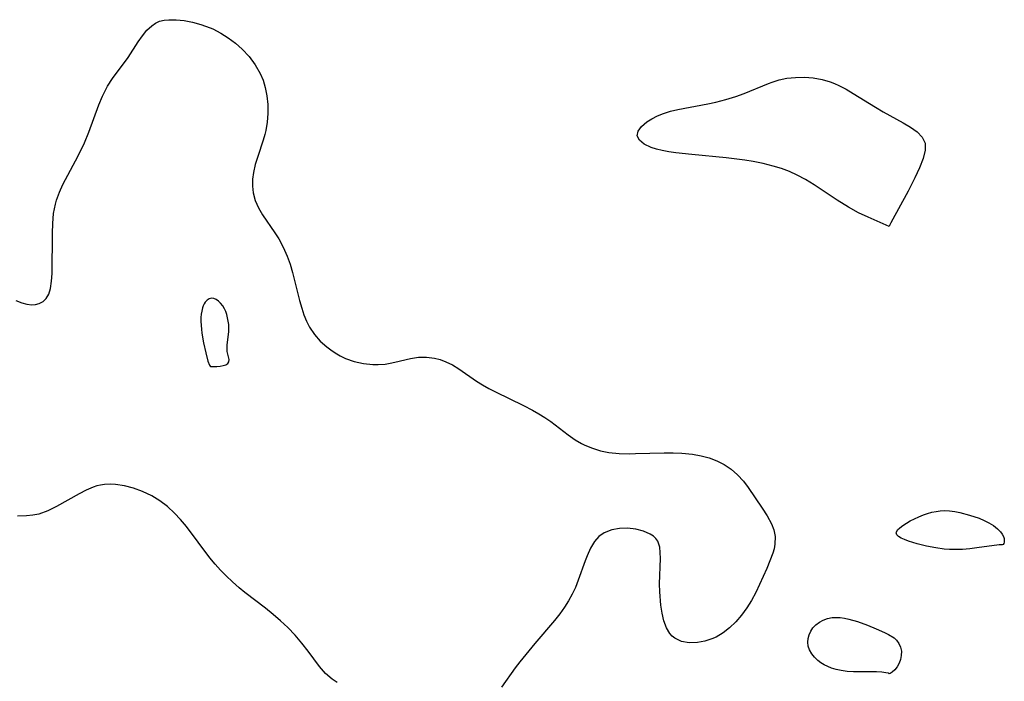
# Model space of a CAD drawing. Header units: inches. Extents: x 1073367 to 1082519, y 1569854 to 1574957.
# Tile 204 of 256: x 1076595 to 1076769, y 1573318 to 1573435. Entities that reach past the tile are written whole.
import ezdxf

# ---------------------------------------------------------------- set-up
doc = ezdxf.new("R2010")
doc.units = ezdxf.units.IN
doc.header["$MEASUREMENT"] = 0
doc.layers.add('CGG_CurvaNivelLidar_v1', color=7, linetype='Continuous', lineweight=30, true_color=0x008008)

msp = doc.modelspace()

# ---------------------------------------------------------------- linework, layer by layer
at = {"layer": 'CGG_CurvaNivelLidar_v1'}
for points in [[(1076594.0054, 1573384.9634, 68.5), (1076595.1077, 1573384.5146, 68.5), (1076595.9886, 1573384.2814, 68.5), (1076596.8416, 1573384.1864, 68.5), (1076597.4814, 1573384.2216, 68.5), (1076598.1818, 1573384.3987, 68.5), (1076598.8372, 1573384.7539, 68.5), (1076599.3757, 1573385.2736, 68.5), (1076599.8402, 1573386.0845, 68.5), (1076600.1464, 1573387.0689, 68.5), (1076600.348, 1573388.3398, 68.5), (1076600.4421, 1573389.7368, 68.5), (1076600.4887, 1573396.8184, 68.5), (1076600.5549, 1573398.5713, 68.5), (1076600.7193, 1573400.3001, 68.5), (1076601.0373, 1573401.9866, 68.5), (1076601.2286, 1573402.6708, 68.5), (1076601.7389, 1573404.0636, 68.5), (1076602.3631, 1573405.423, 68.5), (1076605.0525, 1573410.4957, 68.5), (1076606.1776, 1573412.8316, 68.5), (1076606.9519, 1573414.7177, 68.5), (1076608.6847, 1573419.5118, 68.5), (1076609.33, 1573421.0498, 68.5), (1076610.0371, 1573422.4521, 68.5), (1076610.2655, 1573422.8488, 68.5), (1076611.1326, 1573424.1744, 68.5), (1076613.9061, 1573427.9161, 68.5), (1076615.6408, 1573430.6456, 68.5), (1076616.4077, 1573431.7495, 68.5), (1076617.226, 1573432.7404, 68.5), (1076618.0624, 1573433.5231, 68.5), (1076618.7365, 1573433.975, 68.5), (1076619.4622, 1573434.3015, 68.5), (1076620.2409, 1573434.4937, 68.5), (1076621.0705, 1573434.5782, 68.5), (1076622.3964, 1573434.566, 68.5), (1076623.8039, 1573434.4164, 68.5), (1076625.2615, 1573434.1428, 68.5), (1076626.7402, 1573433.7481, 68.5), (1076628.3955, 1573433.15, 68.5), (1076628.8645, 1573432.945, 68.5), (1076630.2623, 1573432.2261, 68.5), (1076631.6046, 1573431.3821, 68.5), (1076632.8797, 1573430.4292, 68.5), (1076634.0708, 1573429.3757, 68.5), (1076635.3021, 1573428.057, 68.5), (1076636.3758, 1573426.6268, 68.5), (1076637.2596, 1573425.093, 68.5), (1076637.7789, 1573423.863, 68.5), (1076638.1555, 1573422.6134, 68.5), (1076638.4391, 1573421.1026, 68.5), (1076638.5727, 1573419.5664, 68.5), (1076638.5746, 1573418.0237, 68.5), (1076638.455, 1573416.4919, 68.5), (1076638.2164, 1573414.9883, 68.5), (1076638.0554, 1573414.2716, 68.5), (1076637.7774, 1573413.282, 68.5), (1076636.815, 1573410.4118, 68.5), (1076636.3736, 1573408.9861, 68.5), (1076636.046, 1573407.5576, 68.5), (1076635.9041, 1573406.3583, 68.5), (1076635.8952, 1573405.1651, 68.5), (1076636.027, 1573403.9912, 68.5), (1076636.3827, 1573402.6185, 68.5), (1076636.9379, 1573401.3107, 68.5), (1076637.6496, 1573400.0988, 68.5), (1076639.8563, 1573396.9145, 68.5), (1076640.5198, 1573395.8622, 68.5), (1076641.3339, 1573394.3565, 68.5), (1076642.0282, 1573392.7701, 68.5), (1076642.5236, 1573391.3487, 68.5), (1076642.9489, 1573389.8916, 68.5), (1076644.206, 1573384.9513, 68.5), (1076644.5908, 1573383.5897, 68.5), (1076644.9807, 1573382.406, 68.5), (1076645.4355, 1573381.2688, 68.5), (1076645.9792, 1573380.1935, 68.5), (1076646.843, 1573378.9129, 68.5), (1076647.8629, 1573377.7592, 68.5), (1076649.0092, 1573376.7341, 68.5), (1076649.7313, 1573376.1946, 68.5), (1076650.4809, 1573375.6971, 68.5), (1076651.3845, 1573375.1668, 68.5), (1076652.3212, 1573374.7056, 68.5), (1076653.8861, 1573374.1444, 68.5), (1076655.5121, 1573373.7832, 68.5), (1076657.1633, 1573373.6105, 68.5), (1076658.0971, 1573373.5983, 68.5), (1076659.3699, 1573373.6959, 68.5), (1076660.2197, 1573373.8353, 68.5), (1076661.0608, 1573374.0163, 68.5), (1076663.8414, 1573374.678, 68.5), (1076665.2346, 1573374.8921, 68.5), (1076666.6577, 1573374.9256, 68.5), (1076668.0708, 1573374.751, 68.5), (1076669.0814, 1573374.4863, 68.5), (1076670.0687, 1573374.1144, 68.5), (1076671.2372, 1573373.5344, 68.5), (1076672.3721, 1573372.8472, 68.5), (1076675.518, 1573370.6789, 68.5), (1076676.5921, 1573370.012, 68.5), (1076677.7057, 1573369.3801, 68.5), (1076678.8502, 1573368.7787, 68.5), (1076683.8125, 1573366.3844, 68.5), (1076685.42, 1573365.5541, 68.5), (1076686.5317, 1573364.9277, 68.5), (1076687.6066, 1573364.2583, 68.5), (1076688.6372, 1573363.5388, 68.5), (1076691.7287, 1573361.1796, 68.5), (1076692.9633, 1573360.3148, 68.5), (1076694.0562, 1573359.6604, 68.5), (1076694.6575, 1573359.3593, 68.5), (1076696.02, 1573358.8019, 68.5), (1076697.4483, 1573358.3727, 68.5), (1076698.9307, 1573358.0765, 68.5), (1076700.7609, 1573357.8966, 68.5), (1076702.6374, 1573357.8547, 68.5), (1076703.6022, 1573357.8674, 68.5), (1076708.6965, 1573358.0301, 68.5), (1076710.2768, 1573358.0168, 68.5), (1076711.8451, 1573357.9403, 68.5), (1076713.7264, 1573357.7448, 68.5), (1076715.2145, 1573357.4865, 68.5), (1076716.6518, 1573357.1179, 68.5), (1076718.0202, 1573356.6126, 68.5), (1076719.3347, 1573355.9284, 68.5), (1076720.5516, 1573355.092, 68.5), (1076721.6911, 1573354.1003, 68.5), (1076722.7188, 1573352.9963, 68.5), (1076723.568, 1573351.9011, 68.5), (1076726.0473, 1573348.2268, 68.5), (1076726.9189, 1573346.8526, 68.5), (1076727.6541, 1573345.4742, 68.5), (1076728.0677, 1573344.4026, 68.5), (1076728.3107, 1573343.1992, 68.5), (1076728.2792, 1573341.8631, 68.5), (1076728.1273, 1573341.0581, 68.5), (1076727.8976, 1573340.2474, 68.5), (1076727.4113, 1573338.9258, 68.5), (1076726.8337, 1573337.578, 68.5), (1076725.5763, 1573334.7469, 68.5), (1076724.8906, 1573333.2899, 68.5), (1076724.1423, 1573331.9097, 68.5), (1076723.3046, 1573330.5764, 68.5), (1076722.3794, 1573329.3121, 68.5), (1076721.3636, 1573328.1387, 68.5), (1076720.2696, 1573327.0812, 68.5), (1076719.1061, 1573326.1664, 68.5), (1076717.8779, 1573325.4308, 68.5), (1076717.1469, 1573325.1038, 68.5), (1076715.8671, 1573324.6865, 68.5), (1076714.5797, 1573324.4507, 68.5), (1076713.1104, 1573324.4233, 68.5), (1076711.7435, 1573324.6763, 68.5), (1076710.5528, 1573325.2396, 68.5), (1076710.0956, 1573325.6084, 68.5), (1076709.7045, 1573326.0427, 68.5), (1076709.0907, 1573327.0748, 68.5), (1076708.6456, 1573328.2917, 68.5), (1076708.3305, 1573329.6411, 68.5), (1076708.1141, 1573331.0793, 68.5), (1076707.9174, 1573333.4012, 68.5), (1076707.8766, 1573334.8575, 68.5), (1076708.0262, 1573339.3393, 68.5), (1076708.012, 1573340.3867, 68.5), (1076707.919, 1573341.3242, 68.5), (1076707.5807, 1573342.3984, 68.5), (1076707.2446, 1573342.8717, 68.5), (1076706.8018, 1573343.2813, 68.5), (1076706.2294, 1573343.6543, 68.5), (1076705.0385, 1573344.1614, 68.5), (1076703.6809, 1573344.4961, 68.5), (1076702.2335, 1573344.6576, 68.5), (1076700.7659, 1573344.6277, 68.5), (1076699.441, 1573344.3943, 68.5), (1076698.1008, 1573343.8558, 68.5), (1076697.1612, 1573343.1937, 68.5), (1076696.3693, 1573342.3424, 68.5), (1076695.6466, 1573341.1473, 68.5), (1076695.0517, 1573339.7879, 68.5), (1076694.7179, 1573338.9212, 68.5), (1076693.5104, 1573335.4744, 68.5), (1076693.0013, 1573334.1907, 68.5), (1076692.4422, 1573333.0072, 68.5), (1076691.804, 1573331.8481, 68.5), (1076691.0932, 1573330.7186, 68.5), (1076690.2401, 1573329.5203, 68.5), (1076689.326, 1573328.3561, 68.5), (1076685.8053, 1573324.2726, 68.5), (1076683.1844, 1573321.0829, 68.5), (1076682.364, 1573320.0034, 68.5), (1076679.9072, 1573316.5621, 68.5)], [(1076650.8829, 1573317.4088, 68.5), (1076650.005, 1573317.964, 68.5), (1076648.7984, 1573319.0089, 68.5), (1076647.7229, 1573320.2285, 68.5), (1076645.7207, 1573322.9574, 68.5), (1076644.6125, 1573324.3786, 68.5), (1076643.4055, 1573325.7699, 68.5), (1076642.1089, 1573327.1174, 68.5), (1076640.8468, 1573328.3045, 68.5), (1076639.5273, 1573329.4461, 68.5), (1076638.1624, 1573330.5448, 68.5), (1076634.5531, 1573333.3018, 68.5), (1076633.5132, 1573334.1504, 68.5), (1076632.3406, 1573335.1827, 68.5), (1076631.2078, 1573336.2598, 68.5), (1076630.2282, 1573337.2581, 68.5), (1076629.2889, 1573338.2936, 68.5), (1076628.355, 1573339.4215, 68.5), (1076624.1873, 1573344.9637, 68.5), (1076623.1756, 1573346.2037, 68.5), (1076622.101, 1573347.3646, 68.5), (1076620.8377, 1573348.502, 68.5), (1076619.483, 1573349.5082, 68.5), (1076618.0528, 1573350.3777, 68.5), (1076616.4069, 1573351.1663, 68.5), (1076614.8403, 1573351.7429, 68.5), (1076613.2569, 1573352.1639, 68.5), (1076611.6766, 1573352.4081, 68.5), (1076610.6842, 1573352.4564, 68.5), (1076609.7071, 1573352.4101, 68.5), (1076609.0145, 1573352.3104, 68.5), (1076608.3301, 1573352.1466, 68.5), (1076607.7226, 1573351.9492, 68.5), (1076606.4767, 1573351.422, 68.5), (1076605.2427, 1573350.7811, 68.5), (1076601.2425, 1573348.4882, 68.5), (1076599.6828, 1573347.739, 68.5), (1076598.0939, 1573347.1842, 68.5), (1076597.0065, 1573346.9583, 68.5), (1076595.9116, 1573346.8391, 68.5), (1076594.3485, 1573346.8257, 68.5)]]:
    msp.add_polyline3d(points, dxfattribs=at)
for points in [[(1076748.5, 1573398.03, 68.5), (1076744.7622, 1573399.6408, 68.5), (1076743.077, 1573400.4474, 68.5), (1076741.2755, 1573401.4286, 68.5), (1076739.3217, 1573402.6485, 68.5), (1076735.2091, 1573405.3769, 68.5), (1076733.6767, 1573406.3239, 68.5), (1076732.2377, 1573407.1104, 68.5), (1076730.86, 1573407.7268, 68.5), (1076729.432, 1573408.2512, 68.5), (1076727.9619, 1573408.6984, 68.5), (1076726.2102, 1573409.1339, 68.5), (1076724.424, 1573409.4881, 68.5), (1076722.9406, 1573409.7243, 68.5), (1076719.6607, 1573410.1413, 68.5), (1076713.5699, 1573410.7295, 68.5), (1076710.7519, 1573411.0391, 68.5), (1076709.5134, 1573411.2212, 68.5), (1076708.3388, 1573411.4405, 68.5), (1076707.3141, 1573411.6886, 68.5), (1076706.3805, 1573411.9887, 68.5), (1076705.1678, 1573412.5679, 68.5), (1076704.3119, 1573413.266, 68.5), (1076703.9299, 1573414.058, 68.5), (1076704.0958, 1573414.8723, 68.5), (1076704.6954, 1573415.707, 68.5), (1076705.6309, 1573416.5157, 68.5), (1076706.5016, 1573417.0738, 68.5), (1076707.4927, 1573417.5793, 68.5), (1076708.5838, 1573418.0184, 68.5), (1076709.8074, 1573418.3955, 68.5), (1076711.0992, 1573418.7078, 68.5), (1076716.4184, 1573419.6995, 68.5), (1076717.846, 1573420.0037, 68.5), (1076719.617, 1573420.4612, 68.5), (1076721.3525, 1573421.0067, 68.5), (1076722.8539, 1573421.5595, 68.5), (1076727.1473, 1573423.3074, 68.5), (1076727.8005, 1573423.5534, 68.5), (1076729.0539, 1573423.9465, 68.5), (1076730.3803, 1573424.2131, 68.5), (1076731.9255, 1573424.3771, 68.5), (1076733.4957, 1573424.4057, 68.5), (1076735.0716, 1573424.2922, 68.5), (1076736.6334, 1573424.0194, 68.5), (1076738.0836, 1573423.5929, 68.5), (1076738.8468, 1573423.2938, 68.5), (1076739.5786, 1573422.9602, 68.5), (1076740.8647, 1573422.2871, 68.5), (1076742.1359, 1573421.5439, 68.5), (1076746.0609, 1573419.1186, 68.5), (1076747.4547, 1573418.2986, 68.5), (1076750.9745, 1573416.3434, 68.5), (1076752.2785, 1573415.5525, 68.5), (1076753.4211, 1573414.7249, 68.5), (1076754.3277, 1573413.8402, 68.5), (1076754.855, 1573412.7678, 68.5), (1076754.8732, 1573411.4993, 68.5), (1076754.5087, 1573410.0112, 68.5), (1076753.8669, 1573408.3633, 68.5), (1076753.0513, 1573406.6163, 68.5), (1076751.839, 1573404.239, 68.5), (1076748.7859, 1573398.6891, 68.5), (1076748.5321, 1573398.1943, 68.5)], [(1076628.5, 1573373.2577, 68.5), (1076629.6013, 1573373.288, 68.5), (1076630.1524, 1573373.3395, 68.5), (1076630.7009, 1573373.4336, 68.5), (1076631.1854, 1573373.5839, 68.5), (1076631.5425, 1573373.8048, 68.5), (1076631.7278, 1573374.1198, 68.5), (1076631.7485, 1573374.5057, 68.5), (1076631.4083, 1573375.8949, 68.5), (1076631.3767, 1573376.4372, 68.5), (1076631.4039, 1573377.0124, 68.5), (1076631.6845, 1573379.484, 68.5), (1076631.7054, 1573380.1206, 68.5), (1076631.6767, 1573380.7096, 68.5), (1076631.6044, 1573381.2948, 68.5), (1076631.4928, 1573381.8715, 68.5), (1076631.3432, 1573382.4337, 68.5), (1076631.1538, 1573382.9742, 68.5), (1076630.9202, 1573383.4835, 68.5), (1076630.6107, 1573383.9912, 68.5), (1076630.2543, 1573384.4402, 68.5), (1076629.8621, 1573384.8176, 68.5), (1076629.4548, 1573385.0991, 68.5), (1076629.0366, 1573385.2766, 68.5), (1076628.6224, 1573385.3241, 68.5), (1076628.2292, 1573385.2203, 68.5), (1076627.8654, 1573384.9865, 68.5), (1076627.544, 1573384.6473, 68.5), (1076627.3422, 1573384.3398, 68.5), (1076627.1718, 1573383.9928, 68.5), (1076627.0331, 1573383.6136, 68.5), (1076626.8999, 1573383.0767, 68.5), (1076626.8156, 1573382.5071, 68.5), (1076626.7739, 1573381.9145, 68.5), (1076626.772, 1573381.2435, 68.5), (1076626.8652, 1573379.8696, 68.5), (1076626.9511, 1573379.1458, 68.5), (1076627.2353, 1573377.4534, 68.5), (1076627.6105, 1573375.7033, 68.5), (1076628.0069, 1573374.2306, 68.5), (1076628.2859, 1573373.484, 68.5), (1076628.3717, 1573373.3337, 68.5), (1076628.4788, 1573373.2429, 68.5)], [(1076768.5, 1573341.7477, 68.5), (1076768.3691, 1573341.7648, 68.5), (1076767.9696, 1573341.7324, 68.5), (1076763.9984, 1573341.1867, 68.5), (1076762.7283, 1573341.0406, 68.5), (1076761.4594, 1573340.9352, 68.5), (1076760.2676, 1573340.8907, 68.5), (1076759.1873, 1573340.9088, 68.5), (1076758.2316, 1573340.9855, 68.5), (1076756.7159, 1573341.2022, 68.5), (1076755.1055, 1573341.5251, 68.5), (1076753.4378, 1573341.9376, 68.5), (1076751.9018, 1573342.4011, 68.5), (1076751.2202, 1573342.653, 68.5), (1076750.6267, 1573342.9214, 68.5), (1076750.1532, 1573343.2105, 68.5), (1076749.842, 1573343.5259, 68.5), (1076749.7654, 1573343.6892, 68.5), (1076749.7462, 1573343.8738, 68.5), (1076749.7712, 1573344.0051, 68.5), (1076749.9827, 1573344.3763, 68.5), (1076750.3797, 1573344.7731, 68.5), (1076750.9091, 1573345.1748, 68.5), (1076751.5348, 1573345.5757, 68.5), (1076752.2301, 1573345.9698, 68.5), (1076753.758, 1573346.7087, 68.5), (1076754.5682, 1573347.0341, 68.5), (1076755.2933, 1573347.2817, 68.5), (1076756.03, 1573347.4904, 68.5), (1076756.7743, 1573347.6543, 68.5), (1076757.5227, 1573347.7643, 68.5), (1076758.2728, 1573347.8077, 68.5), (1076759.1769, 1573347.7588, 68.5), (1076760.0803, 1573347.6224, 68.5), (1076760.9834, 1573347.4266, 68.5), (1076762.7174, 1573346.9634, 68.5), (1076764.3913, 1573346.4373, 68.5), (1076765.2709, 1573346.0699, 68.5), (1076766.1401, 1573345.6261, 68.5), (1076766.9287, 1573345.1332, 68.5), (1076767.6243, 1573344.5911, 68.5), (1076768.1889, 1573344.0151, 68.5), (1076768.4858, 1573343.6061, 68.5), (1076768.6962, 1573343.2005, 68.5), (1076768.8125, 1573342.8329, 68.5), (1076768.8535, 1573342.4954, 68.5), (1076768.8296, 1573342.2095, 68.5), (1076768.7584, 1573341.9821, 68.5), (1076768.6385, 1573341.8078, 68.5)], [(1076748.5, 1573318.9617, 68.5), (1076748.3577, 1573319.0443, 68.5), (1076747.8975, 1573319.1329, 68.5), (1076747.1801, 1573319.2148, 68.5), (1076746.2616, 1573319.2687, 68.5), (1076743.3283, 1573319.2639, 68.5), (1076742.1619, 1573319.2942, 68.5), (1076741.0334, 1573319.3734, 68.5), (1076739.996, 1573319.5046, 68.5), (1076739.101, 1573319.69, 68.5), (1076738.2842, 1573319.9417, 68.5), (1076737.6321, 1573320.2123, 68.5), (1076737.011, 1573320.5333, 68.5), (1076736.4261, 1573320.8997, 68.5), (1076735.885, 1573321.3096, 68.5), (1076735.2878, 1573321.8758, 68.5), (1076734.7854, 1573322.4946, 68.5), (1076734.3983, 1573323.1559, 68.5), (1076734.1578, 1573323.8534, 68.5), (1076734.091, 1573324.5148, 68.5), (1076734.1541, 1573325.1844, 68.5), (1076734.3291, 1573325.8433, 68.5), (1076734.6074, 1573326.4719, 68.5), (1076734.9889, 1573327.0484, 68.5), (1076735.52, 1573327.5932, 68.5), (1076736.1471, 1573328.0531, 68.5), (1076736.8446, 1573328.4269, 68.5), (1076737.5941, 1573328.7057, 68.5), (1076738.3828, 1573328.8719, 68.5), (1076739.1089, 1573328.9118, 68.5), (1076739.852, 1573328.8666, 68.5), (1076740.6066, 1573328.7557, 68.5), (1076741.3682, 1573328.5941, 68.5), (1076742.8984, 1573328.1592, 68.5), (1076744.6443, 1573327.5346, 68.5), (1076746.176, 1573326.9153, 68.5), (1076747.6545, 1573326.2469, 68.5), (1076748.3573, 1573325.888, 68.5), (1076749.3535, 1573325.2794, 68.5), (1076749.7855, 1573324.8917, 68.5), (1076750.2065, 1573324.3186, 68.5), (1076750.4997, 1573323.6528, 68.5), (1076750.6465, 1573322.9255, 68.5), (1076750.6398, 1573322.1942, 68.5), (1076750.501, 1573321.4723, 68.5), (1076750.251, 1573320.7954, 68.5), (1076749.9132, 1573320.1962, 68.5), (1076749.4624, 1573319.6382, 68.5), (1076749.0209, 1573319.2341, 68.5), (1076748.6735, 1573319.0007, 68.5)]]:
    msp.add_polyline3d(points, close=True, dxfattribs=at)

doc.saveas('drawing.dxf')
